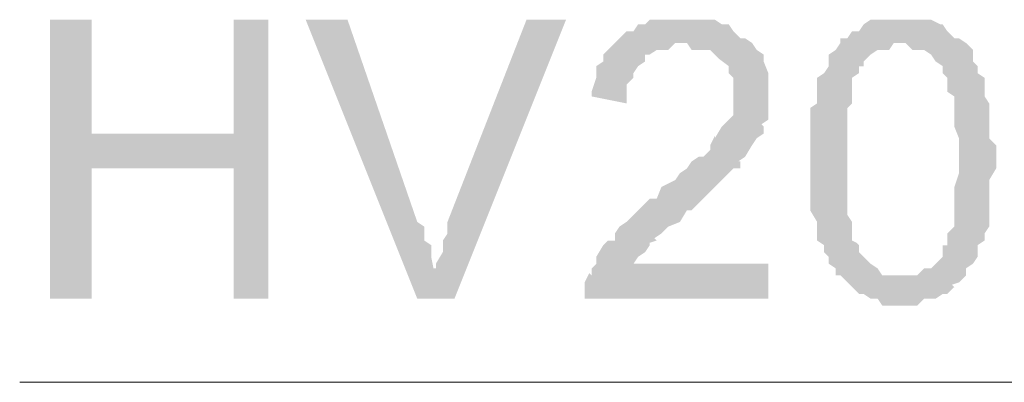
# Model space of a CAD drawing. Header units: millimetres. Extents: x 16 to 647, y 3 to 417.
# Tile 30 of 80: x 378.92 to 385.93, y 128.36 to 130.95. Entities that reach past the tile are written whole.
import ezdxf

# ---------------------------------------------------------------- set-up
doc = ezdxf.new("R2010")
doc.units = ezdxf.units.MM
doc.header["$MEASUREMENT"] = 0
doc.layers.get('0').update_dxf_attribs({"linetype": 'CONTINUOUS'})

msp = doc.modelspace()

# ---------------------------------------------------------------- hatches: boundary and pattern name
for points in [[(379.4368, 130.9455), (379.139, 130.9455), (379.139, 128.9601), (379.4368, 128.9601), (379.4368, 129.8866), (380.4461, 129.8866), (379.4368, 130.1348)], [(380.6943, 130.9455), (380.4461, 130.9455), (380.4461, 130.1348), (379.4368, 130.1348), (380.4461, 129.8866), (380.4461, 128.9601), (380.6943, 128.9601)], [(381.2568, 130.9455), (380.959, 130.9455), (381.7532, 128.9601), (381.8855, 129.1752), (381.869, 129.1752), (381.8524, 129.2579), (381.8524, 129.3406), (381.8028, 129.3737), (381.8028, 129.473), (381.7532, 129.5061)], [(382.8121, 130.9455), (382.5308, 130.9455), (381.9683, 129.5061), (381.9683, 129.4234), (381.9352, 129.3737), (381.9352, 129.291), (381.8855, 129.2083), (381.8855, 129.1752), (381.7532, 128.9601), (382.0179, 128.9601)], [(383.6228, 130.9455), (383.4077, 130.9455), (383.3746, 130.9124), (383.325, 130.9124), (383.2919, 130.8628), (383.2423, 130.8628), (383.1926, 130.8132), (383.1595, 130.7801), (383.1099, 130.7304), (383.0768, 130.6974), (383.0768, 130.6477), (383.0272, 130.6146), (383.0272, 130.5319), (382.9941, 130.4326), (382.9941, 130.3995), (383.2423, 130.3499), (383.2423, 130.4823), (383.2919, 130.5319), (383.2919, 130.565), (383.325, 130.6146), (383.3746, 130.6477), (383.3746, 130.6974), (383.4077, 130.6974), (383.4573, 130.7304), (383.5401, 130.7304), (383.5897, 130.7801), (384.1357, 130.7801), (384.0861, 130.8132), (384.053, 130.8132), (384.0033, 130.8628), (383.9703, 130.9124), (383.9206, 130.9124), (383.871, 130.9455), (383.7055, 130.9455)], [(385.1946, 130.9455), (384.9795, 130.9455), (384.9299, 130.9124), (384.8968, 130.8628), (384.8472, 130.8628), (384.8141, 130.8132), (384.7644, 130.8132), (384.7644, 130.7801), (385.2277, 130.7801), (385.2773, 130.7304), (385.3601, 130.7304), (385.4097, 130.6974), (385.4428, 130.6477), (385.4924, 130.6146), (385.4924, 130.565), (385.5255, 130.5319), (385.5255, 130.4326), (385.5752, 130.3995), (385.5752, 130.1844), (385.6083, 130.1017), (385.6083, 129.9363), (385.6083, 129.8535), (385.5752, 129.7543), (385.5752, 129.473), (385.5255, 129.4234), (385.5255, 129.3406), (385.4924, 129.3406), (385.4924, 129.2579), (385.4428, 129.2083), (385.4097, 129.1752), (385.3601, 129.1752), (385.3104, 129.1255), (384.7644, 129.1255), (384.8141, 129.0759), (384.8472, 129.0428), (384.8968, 128.9932), (384.9299, 128.9932), (384.9795, 128.9601), (385.0292, 128.9601), (385.0623, 128.9104), (385.3104, 128.9104), (385.3601, 128.9601), (385.4428, 128.9601), (385.4924, 128.9932), (385.5255, 128.9932), (385.5752, 129.0428), (385.5586, 129.0594), (385.6083, 129.0759), (385.6579, 129.1255), (385.6579, 129.1752), (385.7075, 129.2083), (385.7406, 129.2579), (385.7406, 129.3406), (385.7903, 129.3737), (385.7903, 129.4234), (385.8233, 129.473), (385.8233, 129.8039), (385.873, 129.8866), (385.873, 130.0521), (385.8233, 130.1017), (385.8233, 130.3499), (385.7903, 130.3995), (385.7903, 130.5319), (385.7406, 130.565), (385.7406, 130.6146), (385.7075, 130.6477), (385.7075, 130.7304), (385.691, 130.747), (385.6579, 130.7801), (385.6083, 130.8132), (385.5752, 130.8132), (385.5255, 130.8628), (385.4924, 130.9124), (385.4759, 130.9124), (385.4097, 130.9455), (385.2773, 130.9455)], [(384.1357, 130.7801), (383.6228, 130.7801), (383.6724, 130.7801), (383.7055, 130.7304), (383.8379, 130.7304), (383.871, 130.6974), (383.9206, 130.6477), (383.9041, 130.6643), (383.9703, 130.6146), (383.9703, 130.565), (384.0033, 130.5319), (384.0033, 130.2672), (383.9703, 130.2341), (383.9206, 130.1844), (383.871, 130.1017), (383.871, 130.1183), (383.8379, 130.0521), (383.8379, 130.019), (383.7883, 129.9694), (383.7552, 129.9694), (383.7055, 129.9363), (383.6724, 129.8866), (383.6228, 129.8535), (383.5897, 129.8039), (383.4904, 129.7543), (383.4573, 129.6715), (383.4077, 129.6715), (383.3746, 129.6384), (383.325, 129.5888), (383.2919, 129.5557), (383.2423, 129.5061), (383.1926, 129.473), (383.1595, 129.4234), (383.1595, 129.3737), (383.1099, 129.3737), (383.0768, 129.3406), (383.0272, 129.2579), (383.0272, 129.2083), (382.9941, 129.1752), (382.9941, 129.1255), (382.9775, 129.1421), (382.9444, 129.0759), (382.9444, 128.9601), (384.2515, 128.9601), (384.2515, 129.2083), (383.2919, 129.2083), (383.325, 129.2579), (383.3746, 129.291), (383.4077, 129.3406), (383.4077, 129.3572), (383.4573, 129.3737), (383.4408, 129.3903), (383.4904, 129.4234), (383.5401, 129.473), (383.6228, 129.5061), (383.6724, 129.5888), (383.7055, 129.5888), (383.7552, 129.6384), (383.7883, 129.6715), (383.8379, 129.7212), (383.871, 129.7543), (383.9206, 129.8039), (383.9703, 129.8535), (384.0033, 129.8866), (384.053, 129.8866), (384.053, 129.9363), (384.0364, 129.9363), (384.0861, 129.9694), (384.1357, 130.0521), (384.1688, 130.1017), (384.2184, 130.1348), (384.2184, 130.1844), (384.2019, 130.201), (384.2515, 130.2341), (384.2515, 130.3995), (384.2515, 130.565), (384.2184, 130.6477), (384.2184, 130.6974), (384.1688, 130.7304)], [(384.7644, 130.7801), (384.7313, 130.7304), (384.6817, 130.6974), (384.6817, 130.6146), (384.6486, 130.565), (384.599, 130.5319), (384.599, 130.3499), (384.5493, 130.3168), (384.5493, 129.5888), (384.599, 129.5061), (384.599, 129.3737), (384.6486, 129.3406), (384.6486, 129.291), (384.6817, 129.2579), (384.6817, 129.2083), (384.7313, 129.1752), (384.7313, 129.1255), (385.1946, 129.1255), (385.0623, 129.1255), (385.0292, 129.1752), (384.9795, 129.2083), (384.9299, 129.2579), (384.8968, 129.291), (384.8968, 129.3406), (384.8803, 129.3572), (384.8472, 129.3737), (384.8472, 129.5061), (384.8141, 129.5557), (384.8141, 130.3168), (384.8472, 130.3499), (384.8472, 130.5319), (384.8968, 130.565), (384.8968, 130.6146), (384.9299, 130.6146), (384.9299, 130.6477), (384.9795, 130.6974), (385.0292, 130.7304), (385.1119, 130.7304), (385.145, 130.7801), (385.1946, 130.7801)]]:
    msp.add_hatch(color=7).paths.add_polyline_path(points)

# ---------------------------------------------------------------- linework, layer by layer
at = {"color": 7, "linetype": 'Continuous', "lineweight": 20}
msp.add_lwpolyline([(378.9239, 128.3644), (396.8426, 128.3644), (396.8426, 128.3644)], dxfattribs=at)

doc.saveas('drawing.dxf')
